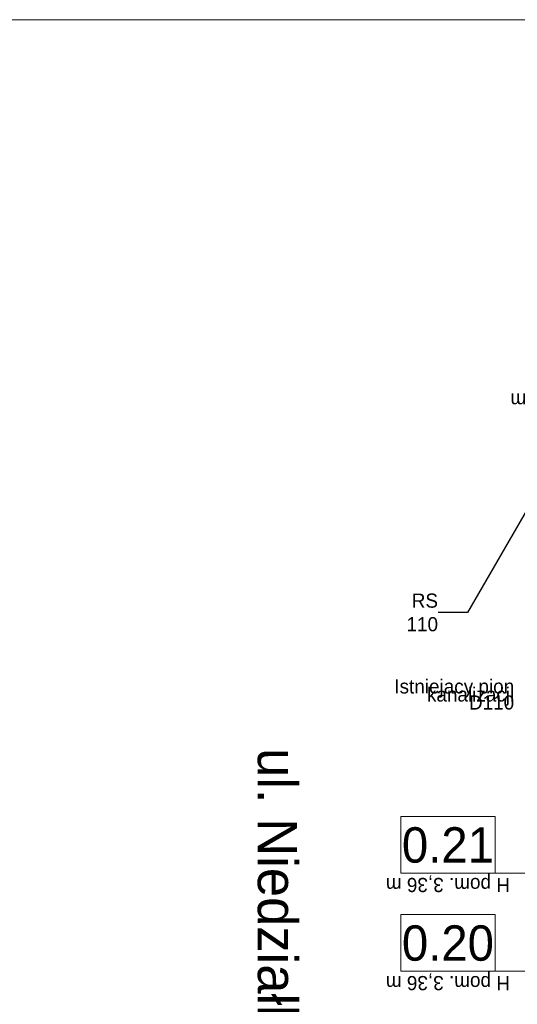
# Model space of a CAD drawing. Extents: x -145259 to -66341, y -2316 to 227384.
# Tile 6 of 141: x -133710 to -127379, y 54461 to 66984. Entities that reach past the tile are written whole.
import ezdxf

# ---------------------------------------------------------------- set-up
doc = ezdxf.new("R2010")
doc.units = 0
doc.header["$MEASUREMENT"] = 0
doc.layers.add('Arch opisy', color=7, linetype='Continuous')
for name, color, linetype, lineweight in [('Arch opisy_Nr_Pióra__1', 7, 'Continuous', 25), ('Arch opisy_Nr_Pióra__21', 7, 'Continuous', 13), ('ARCH TABELA_Nr_Pióra__21', 7, 'Continuous', 13), ('INWENT OPISY_Nr_Pióra__21', 7, 'Continuous', 13)]:
    doc.layers.add(name, color=color, linetype=linetype, lineweight=lineweight)
doc.styles.add('GENERATED_STYLE_4', font='txt')
doc.styles.add('GENERATED_STYLE_5', font='txt')
doc.styles.add('GENERATED_STYLE_6', font='txt')
doc.styles.add('GENERATED_STYLE_7', font='txt')
doc.dimstyles.new('GENERATED_STYLE__9', dxfattribs={"dimtxt": 0.18, "dimasz": 109.44, "dimexe": 0.18, "dimexo": 0.0625, "dimgap": 0.09, "dimtad": 0, "dimtih": 1, "dimtoh": 1, "dimdec": 4, "dimzin": 0, "dimdsep": 46, "dimcen": 0.09, "dimadec": 0, "dimazin": 0, "dimtfac": 1, "dimtdec": 4, "dimtmove": 0, "dimatfit": 3, "dimldrblk": 'ARROWHEAD_11', "dimfxl": 0, "dimtolj": 1, "dimtzin": 0, "dimarcsym": 0})

# ---------------------------------------------------------------- blocks, each defined once
blk = doc.blocks.new('Linia_4', base_point=(-128862, 56129))
at = {"layer": 'Arch opisy_Nr_Pióra__21', "linetype": 'Continuous'}
blk.add_hatch(color=256, dxfattribs=at).paths.add_polyline_path([(-125778, 56129), (-125784, 56158), (-125800, 56182), (-125824, 56198), (-125853, 56204), (-125882, 56198), (-125906, 56182), (-125922, 56158), (-125928, 56129), (-125922, 56100), (-125906, 56076), (-125882, 56060), (-125853, 56054), (-125824, 56060), (-125800, 56076), (-125784, 56100)], flags=0)
blk.add_line((-128862, 56129), (-125928, 56129), dxfattribs=at)
blk.add_circle((-125853, 56129), 75, dxfattribs=at)
blk = doc.blocks.new('Linia_5', base_point=(-128862, 54882))
at = {"layer": 'Arch opisy_Nr_Pióra__21', "linetype": 'Continuous'}
blk.add_hatch(color=256, dxfattribs=at).paths.add_polyline_path([(-125778, 54882), (-125784, 54910), (-125800, 54935), (-125824, 54951), (-125853, 54957), (-125882, 54951), (-125906, 54935), (-125922, 54910), (-125928, 54882), (-125922, 54853), (-125906, 54829), (-125882, 54812), (-125853, 54807), (-125824, 54812), (-125800, 54829), (-125784, 54853)], flags=0)
blk.add_line((-128862, 54882), (-125928, 54882), dxfattribs=at)
blk.add_circle((-125853, 54882), 75, dxfattribs=at)
blk = doc.blocks.new('ARROWHEAD_11')
at = {"color": 0, "linetype": 'Continuous', "lineweight": 0}
blk.add_line((0, 0), (-1, 0), dxfattribs=at)
at = {"color": 0, "linetype": 'Continuous', "lineweight": 0, "const_width": 0.25, "flags": 128}
blk.add_lwpolyline([(-0.125, 0, 1), (0.125, 0, 1)], format="xyb", close=True, dxfattribs=at)

msp = doc.modelspace()

# ---------------------------------------------------------------- linework, layer by layer
at = {"layer": 'Arch opisy_Nr_Pióra__21', "linetype": 'Continuous'}
for p, q in [((-128861.5, 56849.2), (-128861.5, 56129.2)), ((-127661.5, 56849.2), (-128861.5, 56849.2)), ((-127661.5, 56129.2), (-127661.5, 56849.2)), ((-128861.5, 56129.2), (-127661.5, 56129.2)), ((-128861.5, 55601.6), (-128861.5, 54881.6)), ((-127661.5, 55601.6), (-128861.5, 55601.6)), ((-127661.5, 54881.6), (-127661.5, 55601.6)), ((-128861.5, 54881.6), (-127661.5, 54881.6))]:
    msp.add_line(p, q, dxfattribs=at)
at = {"layer": 'ARCH TABELA_Nr_Pióra__21', "linetype": 'Continuous'}
msp.add_line((-145258.7, 66983.6), (-70258.7, 66983.6), dxfattribs=at)

# ---------------------------------------------------------------- block references
at = {"layer": 'Arch opisy', "linetype": 'Continuous'}
for name, p in [('Linia_4', (-128861.5, 56129.2)), ('Linia_5', (-128861.5, 54881.6))]:
    msp.add_blockref(name, p, dxfattribs=at)

# ---------------------------------------------------------------- texts
at = {"layer": 'Arch opisy_Nr_Pióra__1', "linetype": 'Continuous', "insert": (-130180.5, 54523.6), "char_height": 500, "attachment_point": 2, "rotation": 270, "style": 'GENERATED_STYLE_7'}
msp.add_mtext('{ul. Niedziałkowskiego}', dxfattribs=at)
at = {"layer": 'Arch opisy_Nr_Pióra__1', "linetype": 'Continuous', "char_height": 450, "attachment_point": 8, "style": 'GENERATED_STYLE_5'}
for s, insert in [('{0.21}', (-128261.5, 56256.6)), ('{0.20}', (-128261.5, 55009))]:
    msp.add_mtext(s, dxfattribs=dict(at, insert=insert))
at = {"layer": 'INWENT OPISY_Nr_Pióra__21', "linetype": 'Continuous', "char_height": 180, "attachment_point": 2, "rotation": 180, "style": 'GENERATED_STYLE_7'}
for insert in [(-126676.8, 62050.9), (-128261.5, 55888.4), (-128261.5, 54640.8)]:
    msp.add_mtext('{H pom. 3,36 m}', dxfattribs=dict(at, insert=insert))
at = {"layer": 'INWENT OPISY_Nr_Pióra__21', "linetype": 'Continuous', "insert": (-128387.4, 59443.9), "char_height": 180, "width": 692.895, "attachment_point": 6, "style": 'GENERATED_STYLE_6'}
msp.add_mtext('{RS 110}', dxfattribs=at)
at = {"layer": 'INWENT OPISY_Nr_Pióra__21', "linetype": 'Continuous', "insert": (-127418.4, 58400.7), "char_height": 180, "width": 1570.45, "attachment_point": 6, "line_spacing_factor": 0.340614, "style": 'GENERATED_STYLE_4'}
msp.add_mtext('{Istniejacy pion\\Pkanalizacji D110 }', dxfattribs=at)

# ---------------------------------------------------------------- leaders
at = {"layer": 'INWENT OPISY_Nr_Pióra__21', "linetype": 'Continuous', "annotation_type": 0, "has_hookline": 1, "hookline_direction": 1}
for points, text_width in [([(-127203.7, 60843.6), (-128012.4, 59443.9), (-128387.3, 59443.9)], 437.1), ([(-126268.7, 57338.6), (-126851.9, 58426.4), (-127104.5, 58426.4)], 1328.6)]:
    msp.add_leader(points, dimstyle='GENERATED_STYLE__9', dxfattribs=dict(at, text_width=text_width))

doc.saveas('drawing.dxf')
